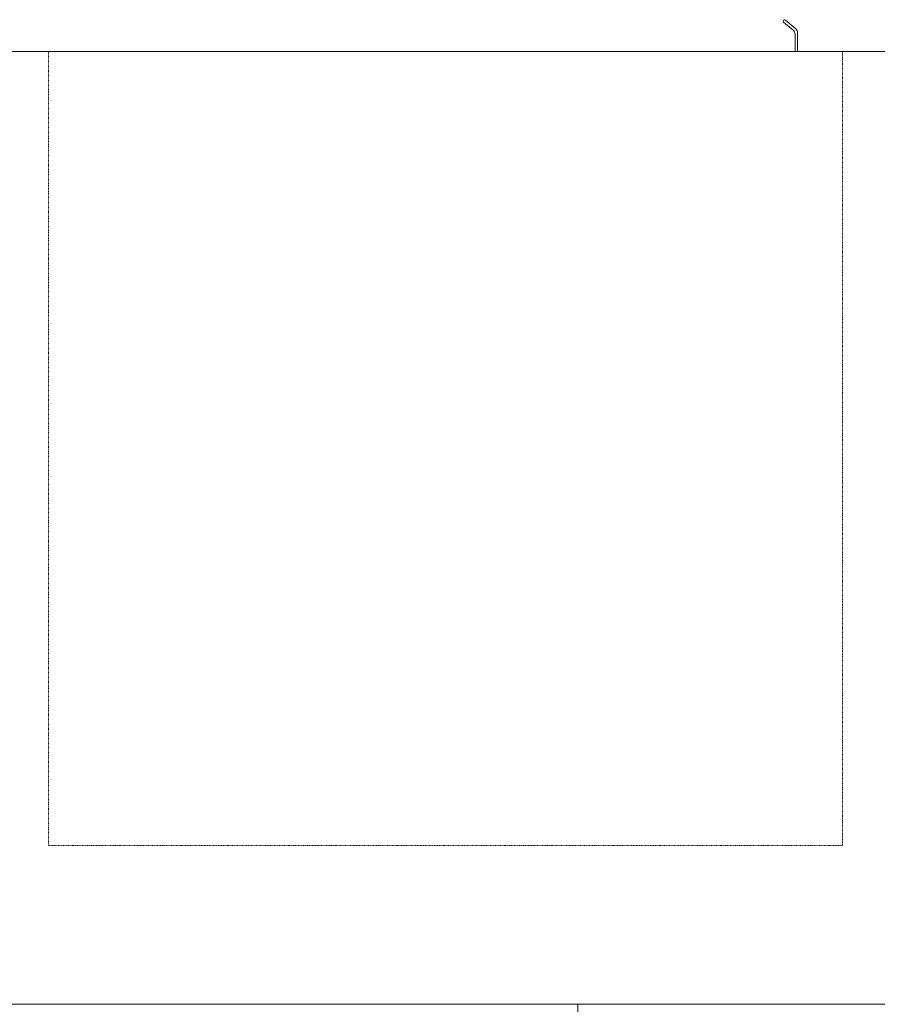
# Model space of a CAD drawing. Header units: millimetres. Extents: x -281 to 121694, y -16481 to 65128.
# Tile 14 of 256: x 14060 to 14870, y 14750 to 15680. Entities that reach past the tile are written whole.
import ezdxf

# ---------------------------------------------------------------- set-up
doc = ezdxf.new("R2010")
doc.units = ezdxf.units.MM
doc.linetypes.add('NLRS_Dash-0_6mm_Space-0_6mm_cpz', pattern=[1.2, 0.6, -0.6])
for name, color, linetype, lineweight in [('A--L$01A__Algemeen', 7, 'Continuous', 5), ('A--L82__LosseGebruikersInvent', 1, 'Continuous', 5), ('A--L8__LosseInventaris', 1, 'Continuous', 5)]:
    doc.layers.add(name, color=color, linetype=linetype, lineweight=lineweight)

# ---------------------------------------------------------------- blocks, each defined once
blk = doc.blocks.new('NLRS_82_FU_UN_lab en spoel tafels_gen_kad - labtafel zonder onderkast dxbxh 900x1500x950-V496-L_80_ 16')
at = {"layer": 'A--L$01A__Algemeen'}
for p, q in [((750, 262.68), (-750, 262.68)), ((750, -637.32), (750, 262.68)), ((-750, -637.32), (750, -637.32))]:
    blk.add_line(p, q, dxfattribs=at)
blk = doc.blocks.new('NLRS_82_FU_UN_lab en spoel tafels_gen_kad - labtafel zonder onderkast dxbxh 900x1200x950-V497-L_80_ 16')
at = {"layer": 'A--L$01A__Algemeen'}
for p, q in [((600, 637.32), (-600, 637.32)), ((-600, 637.32), (-600, -262.68)), ((600, 587.06), (600, 637.32)), ((600, -262.68), (600, -112.94)), ((-600, -262.68), (600, -262.68))]:
    blk.add_line(p, q, dxfattribs=at)
blk = doc.blocks.new('NLRS_82_SE_UN_koelkast_vriezer_incubator_gen_kad - koelkast onder tafel dxbxh 750x750x850-V435-L_80_ 16')
at = {"layer": 'A--L8__LosseInventaris', "linetype": 'NLRS_Dash-0_6mm_Space-0_6mm_cpz'}
for p, q in [((-330.3, 79), (419.7, 79)), ((-330.3, -671), (-330.3, 79)), ((419.7, 79), (419.7, -671)), ((419.7, -671), (-330.3, -671))]:
    blk.add_line(p, q, dxfattribs=at)
at = {"layer": 'A--L8__LosseInventaris'}
for p, q in [((-287.8, -671), (-287.8, -688.67)), ((-285.3, -687.5), (-285.3, -671)), ((-286.01, -692.5), (-276.31, -700.64)), ((-274.53, -698.87), (-283.51, -691.33))]:
    blk.add_line(p, q, dxfattribs=at)
for centre, radius, start, end in [((-280.3, -687.5), 5, 180, 230), ((-280.3, -687.5), 5, 180, 230), ((-282.8, -688.67), 5, 180, 230), ((-282.8, -688.67), 5, 180, 230), ((-275.34, -699.83), 1.26, 220, 50), ((-275.34, -699.83), 1.26, 220, 50)]:
    blk.add_arc(centre, radius, start, end, dxfattribs=at)

msp = doc.modelspace()

# ---------------------------------------------------------------- block references
at = {"layer": 'A--L82__LosseGebruikersInvent', "rotation": 180}
for name, p in [('NLRS_82_FU_UN_lab en spoel tafels_gen_kad - labtafel zonder onderkast dxbxh 900x1500x950-V496-L_80_ 16', (14137.06, 15012.41)), ('NLRS_82_FU_UN_lab en spoel tafels_gen_kad - labtafel zonder onderkast dxbxh 900x1200x950-V497-L_80_ 16', (13987.06, 14487.06))]:
    msp.add_blockref(name, p, dxfattribs=at)
at = {"layer": 'A--L8__LosseInventaris', "linetype": 'NLRS_Dash-0_6mm_Space-0_6mm_cpz', "rotation": 180}
msp.add_blockref('NLRS_82_SE_UN_koelkast_vriezer_incubator_gen_kad - koelkast onder tafel dxbxh 750x750x850-V435-L_80_ 16', (14506.76, 14978.73), dxfattribs=at)

doc.saveas('drawing.dxf')
